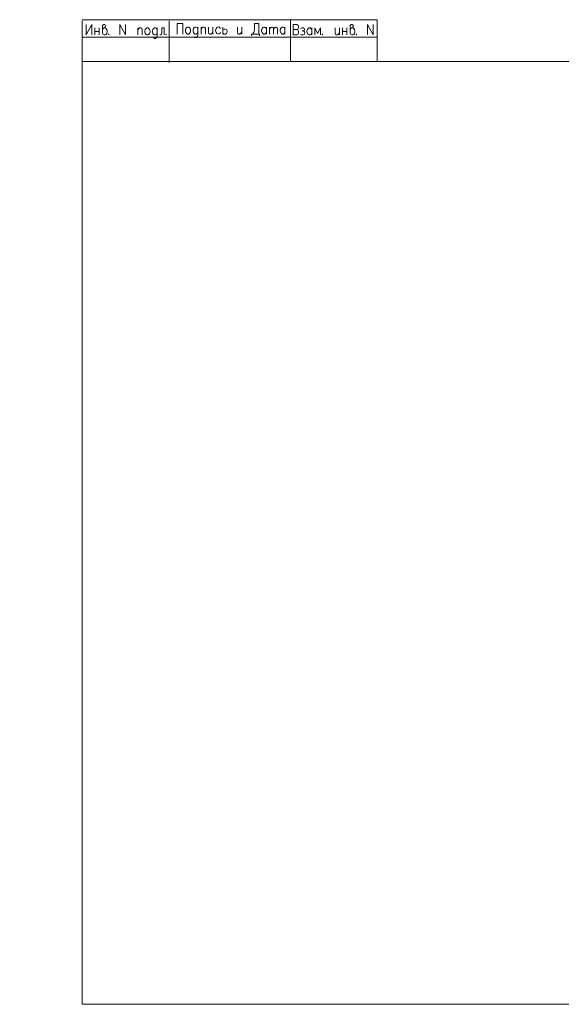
# Model space of a CAD drawing. Header units: millimetres. Extents: x 413 to 305578, y 115 to 38116.
# Tile 191 of 194: x 245744 to 266504, y 361 to 38116. Entities that reach past the tile are written whole.
import ezdxf

# ---------------------------------------------------------------- set-up
doc = ezdxf.new("R2010")
doc.units = ezdxf.units.MM
doc.layers.add('PDF _Текст', color=7, linetype='Continuous')
doc.layers.add('PDF _Форматка', color=7, linetype='Continuous')
doc.styles.add('PDF Sylfaen', font='sylfaen.ttf')

msp = doc.modelspace()

# ---------------------------------------------------------------- linework, layer by layer
at = {"layer": 'PDF _Форматка', "lineweight": 0}
for points in [[(248139, 38073), (248139, 36513), (248139, 361), (302630, 361), (302630, 36513), (259441, 36513)], [(248143, 36513), (259441, 36513), (259441, 38116)], [(259441, 38108), (248143, 38108)], [(248295, 37929), (248295, 37532), (248509, 37929), (248509, 37532)], [(248629, 37798), (248629, 37532)], [(248796, 37798), (248796, 37532)], [(248919, 37743), (248947, 37778), (248979, 37798), (249022, 37834), (249038, 37874), (249022, 37910), (249011, 37929), (248963, 37929), (248931, 37910), (248919, 37894), (248919, 37607), (248931, 37571), (248947, 37552), (248979, 37532), (249022, 37532), (249054, 37552), (249086, 37587), (249098, 37647), (249098, 37683), (249086, 37743), (249054, 37778), (249022, 37798), (248979, 37798)], [(249587, 37532), (249587, 37929), (249798, 37532), (249798, 37929)], [(250268, 37798), (250268, 37532)], [(250268, 37723), (250315, 37778), (250347, 37798), (250391, 37798), (250423, 37778), (250435, 37743), (250435, 37532)], [(251015, 37743), (251000, 37758), (250984, 37778), (250952, 37798), (250908, 37798), (250876, 37778), (250848, 37743), (250832, 37683), (250832, 37647), (250848, 37587), (250876, 37552), (250908, 37532), (250952, 37532), (250984, 37552), (251015, 37587)], [(251015, 37798), (251015, 37492), (251000, 37436), (250984, 37416), (250952, 37400), (250908, 37400), (250876, 37416)], [(251286, 37532), (251286, 37798), (251194, 37798), (251194, 37607), (251183, 37552), (251151, 37532), (251119, 37532)], [(251469, 38073), (251469, 36478)], [(251783, 37567), (251783, 37965), (251994, 37965), (251994, 37567)], [(252571, 37778), (252555, 37794), (252543, 37814), (252511, 37834), (252463, 37834), (252436, 37814), (252404, 37778), (252388, 37719), (252388, 37683), (252404, 37623), (252436, 37587), (252463, 37567), (252511, 37567), (252543, 37587), (252571, 37623)], [(252571, 37834), (252571, 37532), (252555, 37472), (252543, 37456), (252511, 37436), (252463, 37436), (252436, 37456)], [(252694, 37834), (252694, 37567)], [(252694, 37758), (252738, 37814), (252770, 37834), (252813, 37834), (252845, 37814), (252861, 37778), (252861, 37567)], [(252981, 37834), (252981, 37643), (252996, 37587), (253028, 37567), (253072, 37567), (253104, 37587), (253148, 37643)], [(253148, 37834), (253148, 37567)], [(253530, 37834), (253530, 37567)], [(253530, 37719), (253545, 37739), (253573, 37758), (253621, 37758), (253633, 37758), (253665, 37739), (253681, 37719), (253697, 37683), (253697, 37643), (253681, 37607), (253665, 37587), (253633, 37567), (253573, 37567), (253545, 37587), (253530, 37607)], [(254090, 37834), (254090, 37643), (254106, 37587), (254134, 37567), (254182, 37567), (254214, 37587), (254258, 37643)], [(254258, 37834), (254258, 37567)], [(254667, 37567), (254715, 37623), (254727, 37663), (254743, 37739), (254743, 37965), (254910, 37965), (254910, 37567)], [(255200, 37623), (255168, 37587), (255137, 37567), (255093, 37567), (255061, 37587), (255049, 37607), (255033, 37623), (255017, 37683), (255017, 37719), (255033, 37778), (255061, 37814), (255093, 37834), (255137, 37834), (255168, 37814), (255200, 37778)], [(255200, 37834), (255200, 37567)], [(255320, 37834), (255320, 37567)], [(255320, 37758), (255367, 37814), (255395, 37834), (255427, 37834), (255459, 37814), (255471, 37758), (255471, 37567)], [(255471, 37758), (255519, 37814), (255550, 37834), (255578, 37834), (255610, 37814), (255626, 37758), (255626, 37567)], [(255912, 37623), (255884, 37587), (255853, 37567), (255805, 37567), (255777, 37587), (255761, 37607), (255745, 37623), (255729, 37683), (255729, 37719), (255745, 37778), (255777, 37814), (255805, 37834), (255853, 37834), (255884, 37814), (255912, 37778)], [(255912, 37834), (255912, 37567)], [(256119, 36513), (256119, 38108)], [(256362, 37743), (256406, 37758), (256422, 37778), (256437, 37818), (256437, 37854), (256422, 37894), (256406, 37910), (256362, 37929), (256223, 37929), (256223, 37532), (256362, 37532), (256406, 37552), (256422, 37571), (256437, 37607), (256437, 37663), (256422, 37703), (256406, 37723), (256362, 37743), (256223, 37743)], [(256513, 37778), (256557, 37798), (256605, 37798), (256648, 37778), (256664, 37743), (256648, 37703), (256616, 37683), (256573, 37683)], [(256939, 37587), (256907, 37552), (256875, 37532), (256831, 37532), (256799, 37552), (256784, 37571), (256772, 37587), (256756, 37647), (256756, 37683), (256772, 37743), (256799, 37778), (256831, 37798), (256875, 37798), (256907, 37778), (256939, 37743)], [(256939, 37798), (256939, 37532)], [(257273, 37532), (257273, 37798), (257165, 37587), (257058, 37798), (257058, 37532)], [(257834, 37798), (257834, 37607), (257850, 37552), (257877, 37532), (257925, 37532), (257953, 37552), (258001, 37607)], [(258001, 37798), (258001, 37532)], [(258120, 37798), (258120, 37532)], [(258287, 37798), (258287, 37532)], [(258411, 37743), (258442, 37778), (258470, 37798), (258518, 37834), (258534, 37874), (258518, 37910), (258502, 37929), (258454, 37929), (258426, 37910), (258411, 37894), (258411, 37607), (258426, 37571), (258442, 37552), (258470, 37532), (258518, 37532), (258546, 37552), (258578, 37587), (258594, 37647), (258594, 37683), (258578, 37743), (258546, 37778), (258518, 37798), (258470, 37798)], [(259079, 37532), (259079, 37929), (259290, 37532), (259290, 37929)], [(248143, 37444), (259441, 37444)], [(248629, 37663), (248796, 37663)], [(249162, 37571), (249146, 37552), (249162, 37532), (249178, 37552)], [(251362, 37571), (251350, 37552), (251362, 37532), (251377, 37552)], [(254942, 37492), (254942, 37567), (254635, 37567), (254635, 37492)], [(256616, 37683), (256648, 37663), (256664, 37647), (256680, 37607), (256664, 37571), (256648, 37552), (256616, 37532), (256557, 37532), (256513, 37552)], [(257348, 37571), (257332, 37552), (257348, 37532), (257364, 37552)], [(258120, 37663), (258287, 37663)], [(258653, 37571), (258637, 37552), (258653, 37532), (258669, 37552)]]:
    msp.add_lwpolyline(points, dxfattribs=at)
for points in [[(250618, 37798), (250665, 37798), (250693, 37778), (250725, 37743), (250741, 37683), (250741, 37647), (250725, 37587), (250693, 37552), (250665, 37532), (250618, 37532), (250590, 37552), (250558, 37587), (250542, 37647), (250542, 37683), (250558, 37743), (250590, 37778)], [(252177, 37834), (252221, 37834), (252253, 37814), (252284, 37778), (252296, 37719), (252296, 37683), (252284, 37623), (252253, 37587), (252221, 37567), (252177, 37567), (252145, 37587), (252117, 37623), (252101, 37683), (252101, 37719), (252117, 37778), (252145, 37814)]]:
    msp.add_lwpolyline(points, close=True, dxfattribs=at)
msp.add_ellipse((253355, 37701), major_axis=(0, 137), ratio=0.73522, start_param=5.309753, end_param=10.389459, dxfattribs=at)

# ---------------------------------------------------------------- texts
at = {"layer": 'PDF _Текст', "insert": (228164, 1509), "char_height": 443.02, "attachment_point": 4, "style": 'PDF Sylfaen'}
msp.add_mtext('გამანაწილებელი ფარის ცალხაზოვანი სქემა', dxfattribs=at)

doc.saveas('drawing.dxf')
